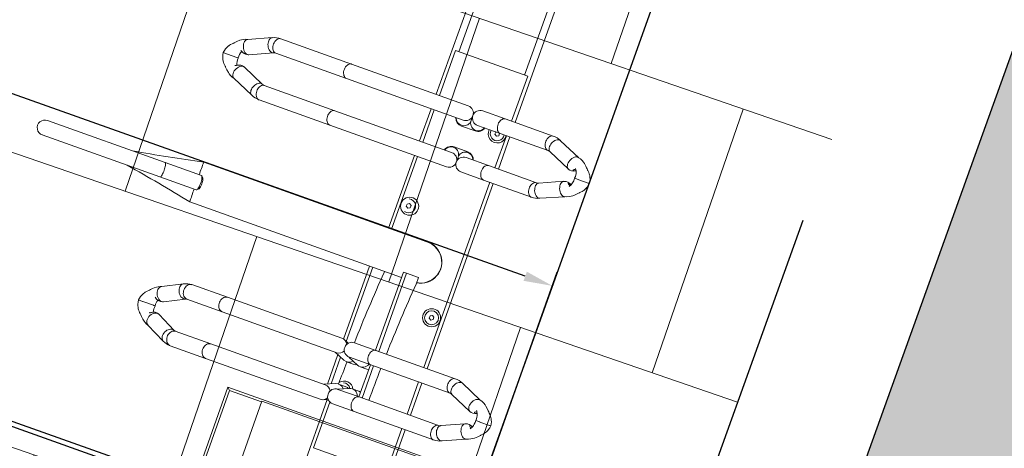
# Model space of a CAD drawing. Header units: metres. Extents: x 134157 to 138734, y 451157 to 455772.
# Tile 163 of 256: x 136408.484 to 136409.897, y 453390.716 to 453391.331. Entities that reach past the tile are written whole.
import ezdxf
from ezdxf import colors
from ezdxf.entities.mleader import LeaderData, LeaderLine
from ezdxf.math import Vec2, Vec3

# ---------------------------------------------------------------- set-up
doc = ezdxf.new("R2010")
doc.units = ezdxf.units.M
doc.linetypes.add('TR18X20__G2', pattern=[2.6, 1, -0.4, 0, -0.4, 0, -0.4, 0, -0.4])
doc.layers.add('-DR-alg-hulplijnen', color=210, linetype='Continuous', plot=False)
doc.layers.add('-DR-alg-hulplijnen aandachtspunten', color=210, linetype='Continuous', plot=False)
doc.layers.add('-DR-alg-hulplijnen kantverharding asflast nieuwe fietsstraat', color=7, linetype='Continuous', true_color=0xff9429, plot=False)
doc.layers.add('-DR-nw-gr-arc-gras', color=7, linetype='Continuous', true_color=0xb5d5a4)
for name, color, linetype in [('-DR-nw-inr-fietsparkeren Tulip Traverse', 2, 'Continuous'), ('-DR-nw-maatvoering', 3, 'Continuous'), ('-DR-nw-vh-band 18-20x25', 2, 'TR18X20__G2'), ('-DR-nw-vh-kantverharding', 3, 'Continuous'), ('VELOPA-FIG15', 1, 'Continuous'), ('VELOPA-FIG25', 1, 'Continuous')]:
    doc.layers.add(name, color=color, linetype=linetype)
for name, color, linetype, lineweight, true_color in [('-DR-nw-vh-arc-asfalt fietsstraat rood', 7, 'Continuous', 9, 0xdfbfc7), ('-DR-nw-vh-arc-sbs df Drainflow', 7, 'Continuous', 9, 0xb9747c), ('-DR-nw-vh-arc-sbs kf bruinrood rabat halfsteens', 7, 'Continuous', 9, 0xb88485)]:
    doc.layers.add(name, color=color, linetype=linetype, lineweight=lineweight, true_color=true_color)
doc.layers.add('-DR-nw-vh-arc-tegels 300x300x45', color=253, linetype='Continuous', lineweight=9)
doc.styles.add('2-5TXT', font='arial.ttf')
doc.styles.add('CE', font='txt', dxfattribs={"height": 1.8})
doc.styles.add('Drong', font='txt', dxfattribs={"height": 1.8})
doc.dimstyles.new('Drong', dxfattribs={"dimtxt": 1.8, "dimasz": 2.5, "dimexe": 0, "dimexo": 0, "dimgap": 0.9, "dimtad": 1, "dimzin": 0, "dimdsep": 46, "dimtxsty": 'Drong', "dimblk": 'dimblk-wit', "dimcen": 0, "dimse1": 1, "dimse2": 1, "dimclrd": 256, "dimclre": 1, "dimclrt": 7, "dimadec": 0, "dimazin": 0, "dimtfac": 1, "dimtmove": 0, "dimatfit": 3, "dimfxl": 1, "dimtolj": 1, "dimtzin": 0, "dimarcsym": 0})
doc.dimstyles.new('VELOPA-drukwerk', dxfattribs={"dimscale": 0, "dimtxt": 2.5, "dimasz": 2, "dimexe": 1, "dimexo": 1, "dimgap": 1, "dimtad": 1, "dimdec": 0, "dimdsep": 46, "dimtxsty": '2-5TXT', "dimcen": 8, "dimadec": 1, "dimazin": 0, "dimtfac": 1, "dimtdec": 0, "dimtmove": 0, "dimatfit": 3, "dimfxl": 1, "dimtolj": 1, "dimtzin": 0, "dimarcsym": 0})

# ---------------------------------------------------------------- blocks, each defined once
blk = doc.blocks.new('*D2307')
at = {"layer": '-DR-alg-hulplijnen', "color": 0, "lineweight": -2, "ltscale": 4, "transparency": 16777216}
for p, q in [((129.3, -10), (-313.6, -10)), ((-292.9, -51.4), (-292.9, -3593.6)), ((129.3, -3635), (-313.6, -3635))]:
    blk.add_line(p, q, dxfattribs=at)
at = {"layer": '-DR-alg-hulplijnen', "color": 0, "ltscale": 4, "transparency": 16777216}
for points in [[(-299.8, -51.4), (-285.9, -51.4), (-292.9, -10)], [(-299.8, -3593.6), (-285.9, -3593.6), (-292.9, -3635)]]:
    blk.add_solid(points, dxfattribs=at)
at = {"layer": 'Defpoints', "color": 0, "ltscale": 4, "transparency": 16777216}
for p in [(150, -10), (-292.9, -3635), (150, -3635)]:
    blk.add_point(p, dxfattribs=at)
at = {"layer": '-DR-alg-hulplijnen', "color": 0, "ltscale": 4, "transparency": 16777216, "insert": (-340, -1822.5), "char_height": 51.79, "attachment_point": 5, "rotation": 90, "style": '2-5TXT'}
blk.add_mtext('\\A1;3625', dxfattribs=at)
blk = doc.blocks.new('Tulip Traverse')
at = {"layer": 'VELOPA-FIG25', "color": 252, "linetype": 'Continuous', "lineweight": 9}
for p, q in [((-150, 200), (-150, -200)), ((-147.5, 147.5), (-147.5, -147.5)), ((-147.5, -147.5), (141, -147.5)), ((-146.5, -147.5), (-146.5, -196.5)), ((-146.5, -196.5), (-150, -200)), ((-146.5, -196.5), (141, -196.5)), ((-150, -200), (141, -200))]:
    blk.add_line(p, q, dxfattribs=at)
blk = doc.blocks.new('*U2317')
at = {"layer": '-DR-alg-hulplijnen', "flags": 128}
blk.add_lwpolyline([(-46.6, 129.7), (2253.4, 129.7), (2253.4, -1795.3), (-46.6, -1795.3)], close=True, dxfattribs=at)
at = {"layer": 'VELOPA-FIG15', "color": 252, "linetype": 'Continuous', "lineweight": 9}
for p, q in [((820.4, -10), (675.4, -10)), ((820.4, -110), (675.4, -110))]:
    blk.add_line(p, q, dxfattribs=at)
at = {"layer": 'VELOPA-FIG15', "color": 252, "linetype": 'Continuous', "lineweight": 9, "flags": 128}
for points in [[(535.9, 58.1), (535.7, 56.8), (535.2, 55.5), (534.3, 54.4), (533.2, 53.3), (531.8, 52.4), (530.1, 51.7), (528.3, 51.2), (526.4, 50.9), (524.4, 50.9), (522.4, 51), (520.6, 51.4), (518.8, 52.1), (517.3, 52.9), (516, 53.8), (515, 55), (514.3, 56.2), (513.9, 57.4), (513.9, 58.1)], [(536.6, 61.5), (536.3, 60.9), (535.5, 59.9), (534.4, 59.2), (533.1, 58.6), (531.5, 58.3), (529.8, 58.2), (527.9, 58.4), (526.1, 58.8), (524.2, 59.4), (522.4, 60.2), (520.8, 61.3), (519.3, 62.4), (518.1, 63.7), (517.1, 65.1), (516.5, 66.4), (516.1, 67.8), (516.1, 69.1), (516.5, 70.3)], [(584.2, 61.5), (584.5, 60.9), (585.3, 59.9), (586.4, 59.2), (587.7, 58.6), (589.3, 58.3), (591, 58.2), (592.8, 58.4), (594.7, 58.8), (596.6, 59.4), (598.3, 60.2), (600, 61.3), (601.5, 62.4), (602.7, 63.7), (603.7, 65.1), (604.3, 66.4), (604.7, 67.8), (604.7, 69.1), (604.3, 70.3)], [(584.9, 58.1), (585.1, 56.8), (585.6, 55.5), (586.5, 54.4), (587.6, 53.3), (589, 52.4), (590.7, 51.7), (592.5, 51.2), (594.4, 50.9), (596.4, 50.9), (598.3, 51), (600.2, 51.4), (602, 52.1), (603.5, 52.9), (604.8, 53.8), (605.8, 55), (606.5, 56.2), (606.8, 57.4), (606.9, 58.1)], [(160.9, 42.9), (160.7, 41.6), (160.2, 40.3), (159.3, 39.1), (158.2, 38), (156.8, 37.1), (155.1, 36.4), (153.3, 35.8), (151.4, 35.5), (149.4, 35.5), (147.4, 35.7), (145.6, 36.1), (143.8, 36.7), (142.3, 37.5), (141, 38.5), (140, 39.7), (139.3, 40.9), (138.9, 42.2), (138.9, 42.9)], [(161.6, 46), (161.3, 45.5), (160.5, 44.5), (159.4, 43.7), (158.1, 43.1), (156.5, 42.8), (154.8, 42.7), (152.9, 42.8), (151.1, 43.2), (149.2, 43.8), (147.4, 44.7), (145.8, 45.7), (144.3, 46.9), (143.1, 48.2), (142.1, 49.6), (141.5, 51), (141.1, 52.4), (141.1, 53.7), (141.5, 54.9), (141.5, 55)], [(209.2, 46), (209.5, 45.5), (210.3, 44.5), (211.4, 43.7), (212.7, 43.1), (214.3, 42.8), (216, 42.7), (217.8, 42.8), (219.7, 43.2), (221.6, 43.8), (223.3, 44.7), (225, 45.7), (226.5, 46.9), (227.7, 48.2), (228.7, 49.6), (229.3, 51), (229.7, 52.4), (229.7, 53.7), (229.3, 54.9), (229.3, 55)], [(209.9, 42.9), (210.1, 41.6), (210.6, 40.3), (211.5, 39.1), (212.6, 38), (214, 37.1), (215.7, 36.4), (217.5, 35.8), (219.4, 35.5), (221.4, 35.5), (223.3, 35.7), (225.2, 36.1), (227, 36.7), (228.5, 37.5), (229.8, 38.5), (230.8, 39.7), (231.5, 40.9), (231.8, 42.2), (231.9, 42.9)], [(535.9, -14.9), (535.7, -16.1), (535.2, -17.4), (534.3, -18.6), (533.2, -19.6), (531.8, -20.5), (530.1, -21.2), (528.3, -21.7), (526.4, -22), (524.4, -22.1), (522.4, -21.9), (520.6, -21.5), (518.8, -20.9), (517.3, -20.1), (516, -19.1), (515, -18), (514.3, -16.8), (513.9, -15.5), (513.9, -14.9)], [(584.9, -14.9), (585.1, -16.1), (585.6, -17.4), (586.5, -18.6), (587.6, -19.6), (589, -20.5), (590.7, -21.2), (592.5, -21.7), (594.4, -22), (596.4, -22.1), (598.3, -21.9), (600.2, -21.5), (602, -20.9), (603.5, -20.1), (604.8, -19.1), (605.8, -18), (606.5, -16.8), (606.8, -15.5), (606.9, -14.9)], [(160.9, -78.1), (160.7, -79.4), (160.2, -80.7), (159.3, -81.9), (158.2, -83), (156.8, -83.9), (155.1, -84.6), (153.3, -85.2), (151.4, -85.5), (149.4, -85.5), (147.4, -85.3), (145.6, -84.9), (143.8, -84.3), (142.3, -83.5), (141, -82.5), (140, -81.3), (139.3, -80.1), (138.9, -78.8), (138.9, -78.1)], [(209.9, -78.1), (210.1, -79.4), (210.6, -80.7), (211.5, -81.9), (212.6, -83), (214, -83.9), (215.7, -84.6), (217.5, -85.2), (219.4, -85.5), (221.4, -85.5), (223.3, -85.3), (225.2, -84.9), (227, -84.3), (228.5, -83.5), (229.8, -82.5), (230.8, -81.3), (231.5, -80.1), (231.8, -78.8), (231.9, -78.1)], [(535.9, -249), (535.7, -250.3), (535.2, -251.6), (534.3, -252.7), (533.2, -253.8), (531.8, -254.7), (530.1, -255.4), (528.3, -256), (526.4, -256.3), (524.4, -256.3), (522.4, -256.1), (520.6, -255.7), (518.8, -255.1), (517.3, -254.3), (516, -253.3), (515, -252.2), (514.3, -250.9), (513.9, -249.6), (513.9, -249)], [(584.9, -249), (585.1, -250.3), (585.6, -251.6), (586.5, -252.7), (587.6, -253.8), (589, -254.7), (590.7, -255.4), (592.5, -256), (594.4, -256.3), (596.4, -256.3), (598.3, -256.1), (600.2, -255.7), (602, -255.1), (603.5, -254.3), (604.8, -253.3), (605.8, -252.2), (606.5, -250.9), (606.8, -249.6), (606.9, -249)], [(160.9, -304.2), (160.7, -305.7), (160.2, -307.1), (159.3, -308.5), (158.2, -309.7), (156.8, -310.7), (155.1, -311.6), (153.3, -312.1), (151.4, -312.5), (149.4, -312.5), (147.4, -312.3), (145.6, -311.9), (143.8, -311.2), (142.3, -310.2), (141, -309.1), (140, -307.8), (139.3, -306.4), (138.9, -304.9), (138.9, -304.2)], [(209.9, -304.2), (210.1, -305.7), (210.6, -307.1), (211.5, -308.5), (212.6, -309.7), (214, -310.7), (215.7, -311.6), (217.5, -312.1), (219.4, -312.5), (221.4, -312.5), (223.3, -312.3), (225.2, -311.9), (227, -311.2), (228.5, -310.2), (229.8, -309.1), (230.8, -307.8), (231.5, -306.4), (231.8, -304.9), (231.9, -304.2)], [(160.9, -358.2), (160.7, -359.7), (160.2, -361.2), (159.3, -362.5), (158.2, -363.7), (156.8, -364.8), (155.1, -365.6), (153.3, -366.2), (151.4, -366.5), (149.4, -366.6), (147.4, -366.4), (145.6, -365.9), (143.8, -365.2), (142.3, -364.3), (141, -363.1), (140, -361.8), (139.3, -360.4), (138.9, -359), (138.9, -358.2)], [(162, -362.7), (161.8, -364.2), (161.3, -365.8), (160.5, -367.3), (159.4, -368.7), (158.1, -370.1), (156.5, -371.2), (154.8, -372.2), (152.9, -372.9), (151.1, -373.4), (149.2, -373.6), (147.4, -373.5), (145.8, -373.1), (144.3, -372.5), (143.1, -371.6), (142.1, -370.6), (141.7, -369.9)], [(161.4, -360), (161.8, -361.2), (162, -362.7)], [(209.4, -360), (209, -361.2), (208.8, -362.7)], [(208.8, -362.7), (209, -364.2), (209.5, -365.8), (210.3, -367.3), (211.4, -368.7), (212.7, -370.1), (214.3, -371.2), (216, -372.2), (217.8, -372.9), (219.7, -373.4), (221.6, -373.6), (223.3, -373.5), (225, -373.1), (226.5, -372.5), (227.7, -371.6), (228.7, -370.6), (229.1, -369.9)], [(209.9, -358.2), (210.1, -359.7), (210.6, -361.2), (211.5, -362.5), (212.6, -363.7), (214, -364.8), (215.7, -365.6), (217.5, -366.2), (219.4, -366.5), (221.4, -366.6), (223.3, -366.4), (225.2, -365.9), (227, -365.2), (228.5, -364.3), (229.8, -363.1), (230.8, -361.8), (231.5, -360.4), (231.8, -359), (231.9, -358.2)], [(535.9, -356.7), (535.7, -358.1), (535.2, -359.3), (534.3, -360.5), (533.2, -361.6), (531.8, -362.5), (530.1, -363.2), (528.3, -363.7), (526.4, -364), (524.4, -364.1), (522.4, -363.9), (520.6, -363.5), (518.8, -362.9), (517.3, -362.1), (516, -361.1), (515, -359.9), (514.3, -358.7), (513.9, -357.4), (513.9, -356.7)], [(537, -361.9), (536.8, -363.2), (536.3, -364.6), (535.5, -366), (534.4, -367.3), (533.1, -368.6), (531.5, -369.7), (529.8, -370.6), (527.9, -371.4), (526.1, -371.9), (524.2, -372.1), (522.4, -372.2), (520.8, -372), (519.3, -371.5), (518.1, -370.8), (517.1, -369.9), (516.5, -368.9)], [(536.6, -360), (536.8, -360.6), (537, -361.9)], [(584.2, -360), (584, -360.6), (583.8, -361.9)], [(583.8, -361.9), (584, -363.2), (584.5, -364.6), (585.3, -366), (586.4, -367.3), (587.7, -368.6), (589.3, -369.7), (591, -370.6), (592.8, -371.4), (594.7, -371.9), (596.6, -372.1), (598.3, -372.2), (600, -372), (601.5, -371.5), (602.7, -370.8), (603.7, -369.9), (604.3, -368.9)], [(584.9, -356.7), (585.1, -358.1), (585.6, -359.3), (586.5, -360.5), (587.6, -361.6), (589, -362.5), (590.7, -363.2), (592.5, -363.7), (594.4, -364), (596.4, -364.1), (598.3, -363.9), (600.2, -363.5), (602, -362.9), (603.5, -362.1), (604.8, -361.1), (605.8, -359.9), (606.5, -358.7), (606.8, -357.4), (606.9, -356.7)], [(372.9, -450.9), (370.9, -451), (369, -451.1), (367.3, -451.3), (365.7, -451.6), (364.3, -451.9), (363.2, -452.3), (362.4, -452.8), (362, -453.2), (361.9, -453.6)], [(383.9, -453.6), (383.8, -453.2), (383.4, -452.8), (382.6, -452.3), (381.5, -451.9), (380.1, -451.6), (378.5, -451.3), (376.8, -451.1), (374.9, -451), (372.9, -450.9)]]:
    blk.add_lwpolyline(points, dxfattribs=at)
at = {"layer": 'VELOPA-FIG25', "color": 252, "linetype": 'Continuous', "lineweight": 9}
for p, q in [((560.4, 128.4), (560.4, 130)), ((560.4, 128), (560.4, 128.4)), ((560.4, 114), (560.4, 128)), ((185.4, 112), (185.4, 113.7)), ((560.4, 114), (560.4, 113.7)), ((560.4, 113.7), (560.4, 107.5)), ((185.4, 111.6), (185.4, 112)), ((185.4, 97.2), (185.4, 111.6)), ((530.7, 103), (516.5, 70.3)), ((604.3, 70.3), (590, 103)), ((155.8, 87), (141.5, 55)), ((185.4, 97.2), (185.4, 96.9)), ((185.4, 96.9), (185.4, 90.7)), ((229.3, 55), (215, 87)), ((536.6, 61.5), (551, 94.4)), ((569.8, 94.4), (584.2, 61.5)), ((161.6, 46), (175.9, 78.2)), ((194.8, 78.2), (209.2, 46)), ((513.9, 58.1), (513.9, -14.9)), ((535.9, -14.9), (535.9, 58.1)), ((584.9, 58.1), (584.9, -14.9)), ((606.9, -14.9), (606.9, 58.1)), ((138.9, 42.9), (138.9, -78.1)), ((160.9, -78.1), (160.9, 42.9)), ((209.9, 42.9), (209.9, -78.1)), ((231.9, -78.1), (231.9, 42.9)), ((138.9, 0), (0, 0)), ((209.9, 0), (160.9, 0)), ((513.9, 0), (231.9, 0)), ((584.9, 0), (535.9, 0)), ((888.9, 0), (606.9, 0)), ((138.9, -5.2), (70.4, -5.2)), ((70.4, -5.2), (70.4, -115.2)), ((209.9, -5.2), (160.9, -5.2)), ((513.9, -5.2), (231.9, -5.2)), ((584.9, -5.2), (535.9, -5.2)), ((675.4, -5.2), (606.9, -5.2)), ((675.4, -115.2), (675.4, -5.2)), ((299.4, -18.5), (301.2, -15.5)), ((301.2, -21.5), (299.4, -18.5)), ((301.2, -15.5), (304.6, -15.5)), ((304.6, -21.5), (301.2, -21.5)), ((304.6, -15.5), (306.4, -18.5)), ((306.4, -18.5), (304.6, -21.5)), ((513.9, -14.9), (513.9, -49.2)), ((535.9, -49.2), (535.9, -14.9)), ((579.4, -18.5), (581.2, -15.5)), ((581.2, -21.5), (579.4, -18.5)), ((581.2, -15.5), (584.6, -15.5)), ((584.6, -21.5), (581.2, -21.5)), ((584.6, -15.5), (584.9, -16)), ((584.9, -21), (584.6, -21.5)), ((584.9, -14.9), (584.9, -49.2)), ((606.9, -49.2), (606.9, -14.9)), ((340.9, -55.8), (350.9, -55.8)), ((350.9, -73.7), (350.9, -55.8)), ((544.5, -70.7), (544.5, -49.7)), ((576.2, -49.7), (576.2, -70.7)), ((403, -401.2), (403, -60.1)), ((520.5, -59.4), (520.5, -61.1)), ((524.9, -60.2), (532.4, -60.2)), ((532.6, -60.2), (532.4, -60.2)), ((588.4, -60.2), (588.2, -60.2)), ((588.4, -60.2), (595.9, -60.2)), ((600.2, -61.1), (600.2, -59.4)), ((138.9, -78.1), (138.9, -110.6)), ((160.9, -73.7), (209.9, -73.7)), ((160.9, -110.6), (160.9, -78.1)), ((160.9, -78.6), (209.9, -78.6)), ((168.5, -91.3), (168.5, -81.2)), ((202.2, -81.2), (202.2, -91.3)), ((209.9, -78.1), (209.9, -110.6)), ((231.9, -73.7), (350.9, -73.7)), ((231.9, -110.6), (231.9, -78.1)), ((231.9, -78.6), (350.9, -78.6)), ((342.7, -78.6), (342.7, -401.1)), ((350.9, -73.7), (350.9, -78.6)), ((513.9, -71.2), (513.9, -249)), ((535.9, -249), (535.9, -71.2)), ((584.9, -71.2), (584.9, -249)), ((606.9, -249), (606.9, -71.2)), ((160.9, -111.2), (167.7, -95.5)), ((203.1, -95.5), (209.9, -111.2)), ((168.5, -112.2), (168.5, -102.1)), ((202.2, -102.1), (202.2, -112.2)), ((342.7, -104.5), (340.9, -104.5)), ((439.4, -103.5), (441.2, -100.5)), ((441.2, -106.5), (439.4, -103.5)), ((441.2, -100.5), (444.6, -100.5)), ((444.6, -106.5), (441.2, -106.5)), ((444.6, -100.5), (446.4, -103.5)), ((446.4, -103.5), (444.6, -106.5)), ((141.9, -120), (0, -120)), ((70.4, -115.2), (139.9, -115.2)), ((142.7, -118.9), (139.8, -125.6)), ((160.9, -132.1), (167.7, -116.4)), ((205.7, -122.4), (165.1, -122.4)), ((203.1, -116.4), (209.9, -132.1)), ((231, -125.6), (228.1, -118.9)), ((342.7, -122.4), (229.6, -122.4)), ((403, -115.2), (513.9, -115.2)), ((513.9, -120), (403, -120)), ((535.9, -115.2), (584.9, -115.2)), ((584.9, -120), (535.9, -120)), ((606.9, -115.2), (675.4, -115.2)), ((891.9, -120), (606.9, -120)), ((138.9, -129.9), (138.9, -304.2)), ((160.9, -304.2), (160.9, -129.9)), ((207.8, -127.3), (163, -127.3)), ((209.9, -129.9), (209.9, -304.2)), ((342.7, -127.3), (231.6, -127.3)), ((231.9, -304.2), (231.9, -129.9)), ((513.9, -249), (513.9, -356.7)), ((535.9, -356.7), (535.9, -249)), ((584.9, -249), (584.9, -356.7)), ((606.9, -356.7), (606.9, -249)), ((138.9, -304.2), (138.9, -358.2)), ((160.9, -358.2), (160.9, -304.2)), ((209.9, -304.2), (209.9, -358.2)), ((231.9, -358.2), (231.9, -304.2)), ((175.7, -388.3), (161.4, -360)), ((209.4, -360), (195.1, -388.3)), ((551, -392.4), (536.6, -360)), ((584.2, -360), (569.8, -392.4)), ((141.7, -369.9), (156.1, -398.2)), ((214.7, -398.2), (229.1, -369.9)), ((516.5, -368.9), (530.8, -401.3)), ((590, -401.3), (604.3, -368.9)), ((176, -389), (175.8, -388.4)), ((195, -388.4), (194.8, -389.1)), ((364.7, -395.1), (362.2, -397.4)), ((383.5, -397.4), (381.1, -395.1)), ((551.1, -392.7), (551, -392.4)), ((569.8, -392.4), (569.7, -392.7)), ((185.4, -399.9), (185.4, -397.9)), ((185.4, -399.9), (185.4, -400.3)), ((185.4, -416.6), (185.4, -400.3)), ((361.9, -398.1), (361.9, -453.6)), ((383.9, -453.6), (383.9, -398.1)), ((560.4, -406.7), (560.4, -405)), ((560.4, -406.7), (560.4, -407.1)), ((560.4, -421.4), (560.4, -407.1)), ((185.4, -417), (185.4, -416.6)), ((185.4, -423), (185.4, -417)), ((560.4, -421.7), (560.4, -421.4)), ((560.4, -427.9), (560.4, -421.7)), ((361.9, -453.6), (361.9, -632.7)), ((383.9, -453.6), (383.9, -632.7))]:
    blk.add_line(p, q, dxfattribs=at)
at = {"layer": 'VELOPA-FIG25', "color": 252, "linetype": 'Continuous', "lineweight": 9, "flags": 128}
for points in [[(560.4, 130), (557, 129.5), (554.2, 128.7), (551.7, 127.6), (550, 126.7), (548.9, 126.1), (548.4, 125.7), (547.6, 125.2), (546, 123.9), (544.4, 122.3), (543.8, 121.5), (543.1, 120.9), (541.8, 119.8), (540.4, 118.5), (538.1, 116.1), (535.9, 113.6), (534.5, 111.5), (533, 109), (531.6, 106), (530.5, 102.3)], [(590.3, 102.3), (589.2, 106), (587.8, 109), (586.3, 111.5), (584.9, 113.6), (582, 116.9), (580.4, 118.5), (579, 119.8), (578.3, 120.4), (577.7, 120.9), (577, 121.5), (576.4, 122.3), (574.8, 123.9), (573.2, 125.2), (572.1, 126), (571.4, 126.4), (570.3, 127), (568.7, 127.8), (566.6, 128.7), (563.8, 129.5), (560.4, 130)], [(185.4, 113.7), (182.1, 113.2), (179.5, 112.5), (177.6, 111.7), (175.5, 110.8), (174, 109.9), (172.6, 108.9), (170.7, 107.3), (168.9, 105.5), (168.3, 104.7), (167.6, 104.2), (166.1, 102.9), (164.4, 101.2), (161.1, 97.6), (159.7, 95.7), (158.2, 93.2), (156.7, 90.1), (155.5, 86.2)], [(215.3, 86.2), (214.1, 90.1), (212.6, 93.2), (211.1, 95.7), (209.6, 97.6), (206.4, 101.2), (204.7, 102.9), (203.2, 104.2), (202.5, 104.7), (201.8, 105.5), (200.1, 107.3), (198.2, 108.9), (196.8, 109.9), (195.3, 110.8), (193.2, 111.7), (191.2, 112.5), (188.6, 113.2), (185.4, 113.7)], [(530.6, 102.3), (530.4, 101.4), (530.6, 99.9), (531.2, 98.4), (532.2, 96.9), (533.5, 95.5), (535.1, 94.2), (536.9, 93.1), (538.9, 92.2), (540.9, 91.6), (542.9, 91.2), (544.9, 91.1), (546.7, 91.4), (548.3, 91.9), (549.6, 92.6), (550.5, 93.6), (551, 94.5)], [(549.6, 105.8), (550.1, 104.9), (550.6, 103.8), (550.9, 102.7), (550.9, 102), (550.8, 101.5), (550.5, 101.3), (550, 101.4), (549.4, 101.9), (548.9, 102.6), (548.6, 103.7), (548.6, 104.7), (548.6, 105.2)], [(560.4, 107.4), (563, 107.6), (565.3, 107.4), (567.1, 107.1), (568.6, 106.7), (571, 105.9), (572.9, 104.8), (573.6, 104.2), (574, 103.9), (574.1, 103.8), (574.1, 103.9)], [(569.8, 102.2), (569.9, 101.6), (570.2, 101.4), (570.7, 101.4), (571.3, 101.7), (571.8, 102.5), (572.1, 103.6), (572.2, 104.7), (572.2, 105.2)], [(590.2, 102.3), (590.3, 101.4), (590.1, 99.9), (589.5, 98.4), (588.6, 96.9), (587.3, 95.5), (585.7, 94.2), (583.9, 93.1), (581.9, 92.2), (579.9, 91.6), (577.9, 91.2), (575.9, 91.1), (574.1, 91.4), (572.5, 91.9), (571.2, 92.6), (570.2, 93.6), (569.8, 94.5)], [(155.6, 86.2), (155.4, 85.2), (155.6, 83.7), (156.2, 82.2), (157.2, 80.7), (158.5, 79.3), (160.1, 77.9), (161.9, 76.8), (163.9, 75.9), (165.9, 75.3), (167.9, 74.9), (169.9, 74.9), (171.7, 75.1), (173.3, 75.7), (174.6, 76.5), (175.5, 77.5), (175.9, 78.3)], [(171.4, 87), (171.4, 87), (171.5, 87.1), (171.9, 87.4), (172.5, 87.9), (173.5, 88.5), (174.6, 89.1), (176.1, 89.7), (177.6, 90.1), (179.7, 90.5), (182.3, 90.8), (185.4, 90.7)], [(174.9, 89.2), (175.1, 88.8), (175.6, 87.7), (175.9, 86.6), (175.9, 85.8), (175.8, 85.3), (175.5, 85.1), (175, 85.2), (174.4, 85.6), (173.9, 86.3), (173.6, 87.3), (173.6, 88.4), (173.6, 88.5)], [(185.4, 90.7), (188, 90.8), (190.3, 90.6), (192.2, 90.4), (193.7, 90), (196, 89.2), (197.9, 88.1), (198.6, 87.6), (199, 87.3), (199.1, 87.2), (199.2, 87.2)], [(194.8, 86), (194.9, 85.4), (195.2, 85.1), (195.7, 85.1), (196.3, 85.4), (196.8, 86.2), (197.1, 87.3), (197.2, 88.4), (197.2, 88.5)], [(215.2, 86.2), (215.3, 85.2), (215.1, 83.7), (214.5, 82.2), (213.6, 80.7), (212.3, 79.3), (210.7, 77.9), (208.9, 76.8), (206.9, 75.9), (204.9, 75.3), (202.9, 74.9), (200.9, 74.9), (199.1, 75.1), (197.5, 75.7), (196.2, 76.5), (195.2, 77.5), (194.9, 78.3)], [(168.5, -81.2), (168.5, -81.1), (168.1, -78.6)], [(202.3, -81.2), (202.2, -81.1), (202.7, -78.6)], [(167, -97), (168, -98.6), (168.5, -102.1)], [(203.7, -97), (202.8, -98.6), (202.3, -102.1)], [(142, -120.4), (141.8, -119.5), (141.6, -117.8)], [(156.1, -398.2), (156.2, -398.5), (157.2, -399.8), (158.5, -400.8), (160.1, -401.5), (161.9, -401.9), (163.9, -401.9), (165.9, -401.6), (167.9, -401), (169.9, -400.2), (171.7, -399), (173.3, -397.6), (174.6, -396.1), (175.5, -394.4), (176.1, -392.7), (176.3, -391.1)], [(176.3, -391.1), (176.1, -389.5), (175.7, -388.3)], [(194.4, -391.1), (194.6, -389.5), (195.1, -388.3)], [(214.7, -398.2), (214.5, -398.5), (213.6, -399.8), (212.3, -400.8), (210.7, -401.5), (208.9, -401.9), (206.9, -401.9), (204.9, -401.6), (202.9, -401), (200.9, -400.2), (199.1, -399), (197.5, -397.6), (196.2, -396.1), (195.2, -394.4), (194.6, -392.7), (194.4, -391.1)], [(372.9, -395.4), (370.9, -395.4), (369, -395.6), (367.3, -395.8), (365.7, -396.1), (364.3, -396.4), (363.2, -396.8), (362.4, -397.2), (362, -397.7), (361.9, -398.1)], [(364.7, -395.1), (364.8, -395), (365.5, -394.6), (366.6, -394.3), (367.9, -394), (369.4, -393.8), (371.1, -393.6), (372.9, -393.6)], [(372.9, -393.6), (374.7, -393.6), (376.3, -393.8), (377.9, -394), (379.2, -394.3), (380.3, -394.6), (381, -395), (381.1, -395.1)], [(383.9, -398.1), (383.8, -397.7), (383.4, -397.2), (382.6, -396.8), (381.5, -396.4), (380.1, -396.1), (378.5, -395.8), (376.8, -395.6), (374.9, -395.4), (372.9, -395.4)], [(530.9, -401.3), (531.2, -402), (532.2, -403.1), (533.5, -403.9), (535.1, -404.4), (536.9, -404.6), (538.9, -404.6), (540.9, -404.2), (542.9, -403.6), (544.9, -402.7), (546.7, -401.5), (548.3, -400.2), (549.6, -398.8), (550.5, -397.3), (551.1, -395.8), (551.3, -394.3)], [(551.3, -394.3), (551.1, -392.9), (550.9, -392.4)], [(569.6, -393.1), (569.1, -395), (568.9, -397.3), (569.2, -399.4), (569.7, -401.1), (570.8, -403.5), (571.3, -404.3), (571.7, -404.9), (571.9, -405.3), (571.9, -405.3)], [(569.4, -394.3), (569.6, -392.9), (569.9, -392.4)], [(589.9, -401.3), (589.5, -402), (588.6, -403.1), (587.3, -403.9), (585.7, -404.4), (583.9, -404.6), (581.9, -404.6), (579.9, -404.2), (577.9, -403.6), (575.9, -402.7), (574.1, -401.5), (572.5, -400.2), (571.2, -398.8), (570.2, -397.3), (569.6, -395.8), (569.4, -394.3)], [(156, -398), (156.7, -400.4), (158.1, -403.1), (159.4, -405.1), (160.5, -406.5), (161.5, -407.8), (162.9, -409.4), (164.6, -411), (166.4, -412.6), (167.9, -414.2), (169.2, -415.6), (170.4, -416.8), (171.3, -417.5), (172.1, -418.2), (173.5, -419.1), (175.4, -420.2), (177.3, -421), (179.5, -421.8), (182.2, -422.5), (185.4, -423)], [(174.8, -399.6), (174.5, -400.1), (173.9, -401.1), (173.7, -401.8), (173.6, -402), (173.6, -401.8), (173.6, -401.3), (173.7, -400.6)], [(185.4, -423), (188.3, -422.6), (190.9, -421.9), (193, -421.2), (194.8, -420.4), (196.7, -419.4), (198.1, -418.6), (199, -417.9), (201.5, -415.8), (203.2, -413.8), (204.1, -412.9), (205.1, -412), (206.3, -411), (207.6, -409.7), (209.3, -407.8), (211.4, -405.1), (212.8, -402.8), (214.2, -400.1), (214.9, -398)], [(530.8, -401.1), (531.6, -404), (533, -407), (534.4, -409.5), (535.8, -411.4), (538.8, -414.8), (540.4, -416.4), (541.8, -417.7), (542.5, -418.3), (543.1, -418.8), (543.7, -419.4), (544.4, -420.2), (546, -421.8), (547.6, -423.1), (548.7, -423.9), (549.4, -424.3), (550.5, -424.9), (552, -425.7), (554.2, -426.6), (557, -427.4), (560.4, -427.9)], [(550.2, -402.7), (550.1, -402.9), (549.5, -403.9), (548.9, -405.1), (548.7, -405.9), (548.6, -406.2), (548.6, -406.2)], [(560.4, -427.9), (563.8, -427.4), (566.6, -426.6), (569.1, -425.5), (570.8, -424.7), (571.9, -424), (572.4, -423.6), (573.2, -423.1), (574.8, -421.8), (576.4, -420.2), (577.1, -419.4), (577.7, -418.8), (578.3, -418.3), (578.9, -417.7), (580.4, -416.4), (582, -414.8), (585, -411.4), (586.3, -409.5), (587.8, -407), (589.2, -404), (590, -401.1)]]:
    blk.add_lwpolyline(points, dxfattribs=at)
at = {"layer": 'VELOPA-FIG25', "color": 252, "linetype": 'Continuous', "lineweight": 9}
for centre, radius in [((302.9, -18.5), 13), ((302.9, -18.5), 10), ((442.9, -102), 13)]:
    blk.add_circle(centre, radius, dxfattribs=at)
for centre, radius, start, end in [((557.8, 89.1), 18.5, 82.11, 127.376), ((539.5, 99), 12.3, 338.4979, 33.858), ((579.4, 98.8), 10.6, 147.1947, 204.3377), ((577.4, 101.4), 7.59, 145.2629, 174.228), ((164.7, 82.9), 12.2, 337.8613, 31.5545), ((204.4, 82.7), 10.6, 146.3888, 204.8402), ((201.6, 85.5), 6.81, 146.8801, 175.2455), ((544.3, 58), 30.4, 156.2883, 179.9035), ((544.2, 58), 8.35, 155.7773, 179.7117), ((576.4, 58), 8.54, 0.5492, 23.9618), ((576.4, 58), 30.5, 0.1366, 23.6717), ((168.5, 42.9), 29.6, 155.7871, 179.8918), ((168.4, 42.9), 7.55, 155.1689, 179.649), ((202.1, 42.8), 7.74, 0.6599, 24.5221), ((202.2, 42.8), 29.7, 0.1503, 24.1702), ((582.9, -18.5), 13, 81.1456, 278.8544), ((582.9, -18.5), 10, 78.4571, 281.5429), ((372.9, -60.2), 30.5, 351.3116, 171.5322), ((372.9, -60), 30.1, 359.7684, 171.8778), ((532.5, -49.3), 11, 269.9038, 72.1383), ((532.5, -49.7), 12, 0, 73.7845), ((588.2, -49.7), 12, 106.2055, 180), ((588.3, -49.3), 11, 107.8616, 270.0962), ((149.7, 2314.2), 2377.6, 271.9815, 274.6127), ((524.9, -49.2), 11, 180, 0), ((595.9, -49.2), 11, 180, 0), ((141.8, 2522.8), 2586.4, 270.4234, 271.5091), ((524.9, -71.2), 11, 0, 180), ((532.6, -71.2), 11, 287.5242, 90.0273), ((588.2, -71.2), 11, 89.9727, 252.4759), ((595.9, -71.2), 11, 0, 180), ((157.8, -91.2), 10.8, 336.647, 73.2243), ((213, -91.2), 10.8, 106.7757, 203.353), ((532.5, -70.7), 12, 286.2155, 0), ((588.2, -70.7), 12, 180, 253.7945), ((162.9, -103.5), 10, 344.534, 60), ((162.9, -102), 13, 308.5211, 64.2094), ((442.9, -103.5), 10, 60, 195.466), ((442.9, -103.5), 10, 344.534, 60), ((149.9, -110.6), 11, 180, 0), ((157.9, -112.2), 10.6, 336.4236, 53.9238), ((141.8, 2472.4), 2584.7, 270.5924, 271.3342), ((212.9, -112.2), 10.6, 126.0762, 203.5764), ((220.9, -110.6), 11, 180, 0), ((149.7, 2265.5), 2377.7, 271.9815, 274.6127), ((149.7, -129.9), 10.8, 117.2725, 179.8318), ((150.1, -129.9), 10.8, 0.2797, 62.616), ((220.7, -129.9), 10.8, 117.393, 179.7118), ((221.1, -129.9), 10.8, 0.1665, 62.7287), ((164.7, -358.1), 25.8, 180.2359, 207.0873), ((164.9, -358.1), 3.97, 181.9958, 208.1245), ((206, -358.1), 3.91, 331.6796, 358.2002), ((206.1, -358.1), 25.7, 332.8593, 359.818), ((543.8, -356.7), 29.9, 180.146, 204.0081), ((543.9, -356.7), 8, 180.6211, 204.3393), ((577.1, -356.7), 7.81, 335.3696, 359.6695), ((577, -356.7), 29.8, 335.9506, 359.8954), ((167.2, -393.5), 9.75, 321.0807, 23.266), ((206.1, -393.6), 12.2, 160.5616, 222.1983), ((541.7, -397), 10.2, 326.0064, 22.3689), ((182.5, -375.5), 22.6, 253.7086, 277.3994), ((188.3, -374.6), 23.4, 262.9441, 285.5692), ((-2310.9, -952.8), 2710.3, 9.5498, 11.7414), ((357.6, 170.5), 571.9, 268.5109, 270.4289), ((3110.4, -962.9), 2765, 168.2804, 170.4286), ((388.9, 86.7), 488.2, 269.4088, 271.6564), ((557.7, -386.1), 19.1, 245.4294, 277.9725), ((562.8, -384.6), 20.6, 263.201, 292.8482), ((372.9, -632.7), 11, 179.0854, 0.9146)]:
    blk.add_arc(centre, radius, start, end, dxfattribs=at)
blk = doc.blocks.new('dimblk-wit')
at = {"color": 7}
blk.add_line((0, -0.33333), (0, 0.33333), dxfattribs=at)
blk.add_solid([(0, 0), (-0.8, 0.2), (-0.8, -0.2)], dxfattribs=at)
blk = doc.blocks.new('*D1896')
at = {"layer": '-DR-nw-maatvoering', "lineweight": -2, "transparency": 16777216}
blk.add_line((136408.8144, 453384.8483), (136412.3058, 453394.7484), dxfattribs=at)
at = {"layer": 'Defpoints', "color": 0, "transparency": 16777216}
for p in [(136412.4721, 453395.2199), (136412.4721, 453395.2199), (136408.6481, 453384.3767)]:
    blk.add_point(p, dxfattribs=at)
at = {"layer": '-DR-nw-maatvoering', "lineweight": -2, "transparency": 16777216, "xscale": 0.5, "yscale": 0.5, "zscale": 0.5}
for p, rotation in [((136412.4721, 453395.2199), 70.5738519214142), ((136408.6481, 453384.3767), 250.5738519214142)]:
    blk.add_blockref('dimblk-wit', p, dxfattribs=dict(at, rotation=rotation))
at = {"layer": '-DR-nw-maatvoering', "color": 7, "transparency": 16777216, "insert": (136410.2171, 453389.9193), "char_height": 0.36, "attachment_point": 5, "rotation": 70.5739, "style": 'Drong'}
blk.add_mtext('\\A1;11.50', dxfattribs=at)
blk = doc.blocks.new('Tulip fietsenrek rail')
at = {"layer": '-DR-alg-hulplijnen'}
blk.add_lwpolyline([(3150, -1935), (3150, -10), (150, -10), (150, -1935)], close=True, dxfattribs=at)
at = {"layer": 'VELOPA-FIG15'}
blk.add_blockref('Tulip Traverse', (150, -200), dxfattribs=at)
at = {"layer": '-DR-alg-hulplijnen', "ltscale": 4}
dim = blk.add_linear_dim(base=(-292.9, -3635), p1=(150, -10), p2=(150, -3635), angle=90, dimstyle='VELOPA-drukwerk', override={"dimscale": 20.716723}, dxfattribs=at)
dim.commit()
dim.dimension.update_dxf_attribs({"geometry": '*D2307', "text_midpoint": (-340, -1822.5)})

msp = doc.modelspace()

# ---------------------------------------------------------------- hatches: boundary and pattern name
at = {"layer": '-DR-nw-gr-arc-gras', "transparency": 33554687}
h = msp.add_hatch(dxfattribs=at)
h.set_pattern_fill('AGR-BOLLEN', color=256, scale=0.1, pattern_type=2)
h.set_pattern_definition([(115.335625, (136419.71802, 453326.2367), (-0.223681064, -0.105903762), [0.06, -0.187485]), (205.335625, (136419.71802, 453326.2367), (0.105903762, -0.223681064), [0.06, -0.187485])])
edge = h.paths.add_edge_path()
edge.add_arc((-7000776.8095, 3043164.5676), 7592527.9974, 340.05675056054, 340.05722562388)
edge.add_line((136455.7816, 453494.2543), (136455.1236, 453494.4934))
edge.add_arc((380495.2224, 364992.5484), 259592.3036, 160.066656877, 160.080445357)
edge.add_line((136433.8323, 453435.7615), (136433.8135, 453435.7683))
edge.add_line((136433.8135, 453435.7683), (136432.1795, 453431.2551))
edge.add_line((136432.1795, 453431.2551), (136432.1983, 453431.2483))
edge.add_line((136432.1983, 453431.2483), (136431.6776, 453429.8696))
edge.add_line((136431.6776, 453429.8696), (136432.3364, 453429.6312))
edge.add_line((136432.3364, 453429.6312), (136434.3093, 453435.0766))
at = {"layer": '-DR-nw-vh-arc-asfalt fietsstraat rood', "transparency": 33554687}
h = msp.add_hatch(color=256, dxfattribs=at)
h.dxf.hatch_style = 1
h.paths.add_polyline_path([(136403.7367, 453366.3314), (136407.6878, 453364.907, -0.000637), (136419.7061, 453398.4672), (136415.7538, 453399.8883, 0.000636)])
at = {"layer": '-DR-nw-vh-arc-sbs df Drainflow'}
h = msp.add_hatch(dxfattribs=at)
h.set_pattern_fill('AVH-SBS_KEIFORMAAT_ELLEBOOG_01', color=256, scale=3, angle=71, pattern_type=2)
h.set_pattern_definition([(71, (0, 0), (-0.38132601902, -0.18598512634), [0.9, -0.3]), (161, (0.19534, 0.5673), (-0.38132601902, -0.18598512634), [0.9, -0.3]), (71, (-0.04416, 0.3325), (-0.38132601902, -0.18598512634), [0, -1.2]), (71, (-0.03948, 0.8068), (-0.38132601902, -0.18598512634), [0, -1.2])])
h.paths.add_polyline_path([(136407.6654, 453385.0474, 0.41422), (136407.8467, 453384.6638), (136409.1647, 453384.1917, -0.414182), (136409.4669, 453383.5524), (136421.3081, 453416.4876, -0.413756), (136420.6687, 453416.187), (136419.3508, 453416.6608, 0.413864), (136418.9671, 453416.4804)])
at = {"layer": '-DR-nw-vh-arc-sbs kf bruinrood rabat halfsteens', "transparency": 33554687}
h = msp.add_hatch(color=256, dxfattribs=at)
h.dxf.hatch_style = 1
h.paths.add_polyline_path([(136403.7367, 453366.3314, -0.000636), (136415.7538, 453399.8883), (136415.3875, 453400.02), (136409.4669, 453383.5524), (136409.3658, 453383.2701), (136408.7253, 453381.4813), (136408.6243, 453381.1991), (136408.4559, 453380.7283), (136408.2876, 453380.2575), (136408.1193, 453379.7867), (136407.951, 453379.3158), (136407.7827, 453378.845), (136407.6144, 453378.3742), (136407.4461, 453377.9034), (136407.2777, 453377.4326), (136407.1094, 453376.9618), (136406.9411, 453376.4909), (136406.7728, 453376.0201), (136406.6045, 453375.5493), (136406.4362, 453375.0785), (136406.2679, 453374.6077), (136406.0995, 453374.1368), (136405.9312, 453373.666), (136405.7629, 453373.1952), (136405.5946, 453372.7244), (136405.4263, 453372.2536), (136405.258, 453371.7827), (136405.0897, 453371.3119), (136404.9213, 453370.8411), (136404.0865, 453368.502), (136403.3621, 453366.4665)])
h = msp.add_hatch(color=256, dxfattribs=at)
h.dxf.hatch_style = 1
h.paths.add_polyline_path([(136414.0731, 453381.5847, -0.000318), (136420.0825, 453398.3319), (136419.7061, 453398.4672, 0.000637), (136407.6878, 453364.907), (136408.0641, 453364.7714, -0.000285), (136413.4327, 453379.7959), (136413.4326, 453379.7959)])
at = {"layer": '-DR-nw-vh-arc-tegels 300x300x45'}
h = msp.add_hatch(dxfattribs=at)
h.set_pattern_fill('AVH-TEGEL_200X200_HALFST', color=256, scale=2, angle=71, pattern_type=2)
h.set_pattern_definition([(71, (0, 0), (-0.05887645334, 0.44332106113), [0.4, -0.4]), (161, (0, 0), (-0.13022726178, -0.37820743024), [])])
h.paths.add_polyline_path([(136407.308, 453384.6443), (136409.0973, 453384.0034), (136408.9961, 453383.721), (136409.2785, 453383.6198), (136409.0772, 453383.0641), (136408.5116, 453383.2576), (136407.9385, 453381.6571), (136400.7719, 453380.0515), (136401.6508, 453381.932), (136403.1422, 453386.1108), (136403.7154, 453385.9256), (136406.6054, 453394.0296), (136408.4236, 453393.3834), (136409.9358, 453392.8398), (136410.2179, 453392.739), (136407.4771, 453385.1148)])

# ---------------------------------------------------------------- linework, layer by layer
at = {"layer": '-DR-alg-hulplijnen kantverharding asflast nieuwe fietsstraat'}
for points in [[(136615.5575, 453953.7113), (136612.5988, 453946.9774), (136593.3968, 453893.9481), (136588.98, 453881.7567), (136586.9297, 453874.6505, -0.015888), (136585.9525, 453871.6277), (136586.3288, 453871.4915), (136577.7383, 453847.7674, 0.004102), (136569.5514, 453824.5651, -0.004267), (136561.0218, 453800.4169), (136429.6487, 453438.3572, 0.002152), (136389.0242, 453324.8767), (136377.1193, 453291.1651), (136363.7665, 453256.9101), (136359.0795, 453243.6376)], [(136615.5575, 453953.7113), (136612.5988, 453946.9774), (136593.3968, 453893.9481), (136588.98, 453881.7567), (136586.9297, 453874.6505, -0.015888), (136585.9525, 453871.6277), (136586.3288, 453871.4915), (136577.7383, 453847.7674, 0.004102), (136569.5514, 453824.5651, -0.004267), (136561.0218, 453800.4169), (136429.6487, 453438.3572, 0.002152), (136389.0242, 453324.8767), (136377.1193, 453291.1651), (136363.7665, 453256.9101), (136363.7281, 453256.8013)], [(136620.467, 453951.9335), (136618.8898, 453946.4661, -0.016644), (136617.8616, 453943.3012), (136595.3672, 453881.1792, -0.016644), (136594.1307, 453878.0896), (136591.8417, 453872.88, 0.011636), (136590.9555, 453870.7284), (136590.6052, 453869.7904), (136590.2291, 453869.9266), (136581.6874, 453846.3374, 0.004102), (136573.5235, 453823.2001, -0.004267), (136564.9699, 453798.9843), (136433.5968, 453436.9246, 0.002152), (136392.9845, 453323.4782), (136381.057, 453289.7028), (136367.7043, 453255.4478), (136363.0398, 453242.239)], [(136620.467, 453951.9335), (136618.8898, 453946.4661, -0.016644), (136617.8616, 453943.3012), (136595.3672, 453881.1792, -0.016644), (136594.1307, 453878.0896), (136591.8417, 453872.88, 0.011636), (136590.9555, 453870.7284), (136590.6052, 453869.7904), (136590.2291, 453869.9266), (136581.6874, 453846.3374, 0.004102), (136573.5235, 453823.2001, -0.004267), (136564.9699, 453798.9843), (136433.5968, 453436.9246, 0.002152), (136392.9845, 453323.4782), (136381.057, 453289.7028), (136367.7043, 453255.4478), (136367.6832, 453255.3879)]]:
    msp.add_lwpolyline(points, format="xyb", dxfattribs=at)
at = {"layer": '-DR-nw-vh-band 18-20x25'}
msp.add_lwpolyline([(136409.0973, 453384.0034), (136407.308, 453384.6443), (136418.9479, 453417.0182), (136420.7369, 453416.375)], dxfattribs=at)
at = {"layer": '-DR-nw-vh-kantverharding'}
for points in [[(136359.0795, 453243.6376), (136363.7665, 453256.9101), (136377.1193, 453291.1651), (136389.0242, 453324.8767, -0.002152), (136429.6487, 453438.3572), (136561.0218, 453800.4169, 0.004267), (136569.5514, 453824.5651, -0.004102), (136577.7383, 453847.7674), (136586.3288, 453871.4915), (136585.9525, 453871.6277)], [(136363.7281, 453256.8013), (136363.7665, 453256.9101), (136377.1193, 453291.1651), (136389.0242, 453324.8767, -0.002152), (136429.6487, 453438.3572), (136561.0218, 453800.4169, 0.004267), (136569.5514, 453824.5651, -0.004102), (136577.7383, 453847.7674), (136586.3288, 453871.4915), (136585.9525, 453871.6277)], [(136363.0398, 453242.239), (136367.7043, 453255.4478), (136381.057, 453289.7028), (136392.9845, 453323.4782, -0.002152), (136433.5968, 453436.9246), (136564.9699, 453798.9843, 0.004267), (136573.5235, 453823.2001, -0.004102), (136581.6874, 453846.3374), (136590.2291, 453869.9266), (136590.6052, 453869.7904)], [(136367.6832, 453255.3879), (136367.7043, 453255.4478), (136381.057, 453289.7028), (136392.9845, 453323.4782, -0.002152), (136433.5968, 453436.9246), (136564.9699, 453798.9843, 0.004267), (136573.5235, 453823.2001, -0.004102), (136581.6874, 453846.3374), (136590.2291, 453869.9266), (136590.6052, 453869.7904)], [(136392.1877, 453320.0207), (136393.3616, 453323.345, -0.002152), (136433.9728, 453436.7882), (136565.3459, 453798.8479, 0.004267), (136573.9017, 453823.0701, -0.004102), (136582.0635, 453846.2012), (136590.469, 453869.4143)], [(136388.6453, 453325.0051, -0.002152), (136429.2727, 453438.4937), (136433.4882, 453450.1116)], [(136421.3086, 453416.4876, -0.413848), (136420.6691, 453416.1868), (136419.3508, 453416.6608, 0.414214), (136418.967, 453416.48), (136407.6655, 453385.0477, 0.414569), (136407.8467, 453384.6638), (136409.1647, 453384.1917)]]:
    msp.add_lwpolyline(points, format="xyb", dxfattribs=at)

# ---------------------------------------------------------------- block references
at = {"layer": '-DR-nw-inr-fietsparkeren Tulip Traverse', "xscale": 0.0009999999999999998, "yscale": 0.0009999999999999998, "zscale": 0.0009999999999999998, "rotation": 250.4383029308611}
msp.add_blockref('Tulip fietsenrek rail', (136409.1601, 453390.6695), dxfattribs=at)
at = {"xscale": -0.001, "yscale": 0.0009999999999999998, "zscale": 0.001, "rotation": 250.3356253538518}
msp.add_blockref('*U2317', (136408.9909, 453390.6117), dxfattribs=at)

# ---------------------------------------------------------------- dimensions: what is measured, and where the dimension line sits
at = {"layer": '-DR-nw-maatvoering'}
dim = msp.add_aligned_dim(p1=(136408.6481, 453384.3767), p2=(136412.4721, 453395.2199), distance=0, dimstyle='Drong', override={"dimrnd": 0.1}, dxfattribs=at)
dim.commit()
dim.dimension.update_dxf_attribs({"geometry": '*D1896', "text_midpoint": (136410.2171, 453389.9193)})

# ---------------------------------------------------------------- leaders
at = {"layer": '-DR-alg-hulplijnen aandachtspunten'}
ml = msp.add_multileader_mtext('Standard', dxfattribs=at)
ml.set_content('Dient hier rekening gehouden te worden \\Peen doorgaande weg? e.e.a. afhankelijk van aansluitend ontwerp', color=7, style='CE')
ml.set_leader_properties(color=256, linetype='ByLayer', lineweight=-1)
ml.build(insert=Vec2(0, 0))
ml.multileader.update_dxf_attribs({"text_left_attachment_type": 5, "text_right_attachment_type": 5, "dogleg_length": 70.9046, "arrow_head_size": 0.5, "scale": 0.2})
ctx = ml.context
ctx.base_point, ctx.scale, ctx.char_height, ctx.arrow_head_size, ctx.landing_gap_size, ctx.plane_origin, ctx.plane_x_axis, ctx.plane_y_axis = Vec3(136388.3781, 453391.8835), 0.2, 0.8, 0.5, 0.04, Vec3(136401.8269, 453391.3514), Vec3(0.33651, 0.94168), Vec3(-0.94168, 0.33651)
ctx.left_attachment, ctx.right_attachment = 5, 5
notes = []
notes.append((ctx, [(1, (1, 1, 0), (136399.3171, 453422.4951), (-0.33651, -0.94168), 0.8587, [(0, [(136413.5196, 453427.3058)], 0, [])])]))
ctx.mtext.insert, ctx.mtext.text_direction, ctx.mtext.rotation, ctx.mtext.flow_direction = Vec3(136386.1398, 453392.7259), Vec3(0.33651, 0.94168), 1.227588, 5
ml = msp.add_multileader_mtext('Standard', dxfattribs=at)
ml.set_content("Dient hier ook nog rekening gehouden te worden \\Pmet het plaatsen van nieuw OC's ?", color=7, style='CE')
ml.set_leader_properties(color=256, linetype='ByLayer', lineweight=-1)
ml.build(insert=Vec2(0, 0))
ml.multileader.update_dxf_attribs({"text_left_attachment_type": 5, "text_right_attachment_type": 5, "dogleg_length": 70.9046, "arrow_head_size": 0.5, "scale": 0.2})
ctx = ml.context
ctx.base_point, ctx.scale, ctx.char_height, ctx.arrow_head_size, ctx.landing_gap_size, ctx.plane_origin, ctx.plane_x_axis, ctx.plane_y_axis = Vec3(136395.2806, 453388.4379), 0.2, 0.8, 0.5, 0.04, Vec3(136406.1632, 453380.7244), Vec3(0.33651, 0.94168), Vec3(-0.94168, 0.33651)
ctx.left_attachment, ctx.right_attachment = 5, 5
notes.append((ctx, [(1, (1, 1, 0), (136403.6534, 453411.8681), (-0.33651, -0.94168), 0.8587, [(0, [(136415.6728, 453415.4304)], 0, [])])]))
ctx.mtext.insert, ctx.mtext.text_direction, ctx.mtext.rotation, ctx.mtext.flow_direction = Vec3(136393.0512, 453389.277), Vec3(0.33651, 0.94168), 1.227588, 5
for ctx, leaders in notes:
    for number, flags, end, landing, length, lines in leaders:
        leader = LeaderData()
        leader.index, (leader.has_last_leader_line, leader.has_dogleg_vector, leader.attachment_direction) = number, flags
        leader.last_leader_point, leader.dogleg_vector, leader.dogleg_length = Vec3(end), Vec3(landing), length
        for number, points, colour, breaks in lines:
            line = LeaderLine()
            line.index, line.vertices, line.color, line.breaks = number, Vec3.list(points), colors.encode_raw_color(colour), breaks
            leader.lines.append(line)
        ctx.leaders.append(leader)

doc.saveas('drawing.dxf')
